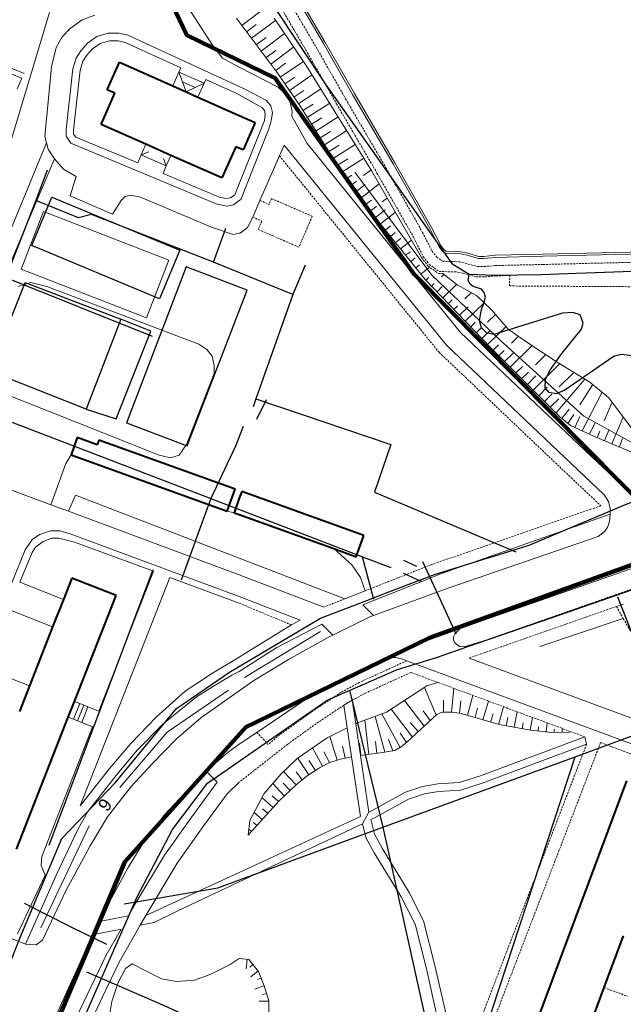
# Model space of a CAD drawing. Extents: x 13 to 4138, y -4831 to -1000.
# Tile 47 of 99: x 1946 to 2095, y -3757 to -3513. Entities that reach past the tile are written whole.
import ezdxf
from ezdxf.enums import TextEntityAlignment as Align

# ---------------------------------------------------------------- set-up
doc = ezdxf.new("R2010")
doc.units = 0
doc.header["$MEASUREMENT"] = 0
doc.linetypes.add('DASHED', pattern=[0.75, 0.5, -0.25])
for name, color, linetype in [('11', 7, 'CONTINUOUS'), ('24', 7, 'CONTINUOUS'), ('30', 7, 'CONTINUOUS'), ('32', 7, 'CONTINUOUS'), ('37', 7, 'CONTINUOUS'), ('40', 7, 'CONTINUOUS'), ('42', 7, 'CONTINUOUS'), ('6', 7, 'CONTINUOUS'), ('7', 7, 'CONTINUOUS'), ('ВОРКАУТ_ФИТНЕС', 1, 'CONTINUOUS'), ('границы команд_1', 10, 'CONTINUOUS'), ('ДЕТСКИЕ_ПЛОЩАДКИ', 6, 'CONTINUOUS'), ('ЛЕСТНИЦЫ', 6, 'CONTINUOUS'), ('ПЕШЕХОДНЫЕ_ДОРОЖКИ', 3, 'CONTINUOUS'), ('ПЕШЕХОДНЫЕ_ПЕРЕХОДЫ', 1, 'CONTINUOUS'), ('СПОРТИВНЫЕ_ПЛОЩАДКИ', 3, 'CONTINUOUS'), ('ТРОПЫ', 32, 'CONTINUOUS'), ('ТРОТУАРЫ', 7, 'CONTINUOUS')]:
    doc.layers.add(name, color=color, linetype=linetype)
doc.styles.get("Standard").update_dxf_attribs({"font": 'txt', "height": 0.2})

msp = doc.modelspace()

# ---------------------------------------------------------------- linework, layer by layer
at = {"layer": '11', "color": 253, "linetype": 'Continuous', "lineweight": 0}
for p, q in [((1943.25, -3543.93), (1953.02, -3511.47)), ((1945.96, -3575.11), (1951.51, -3560.82)), ((1951.51, -3560.82), (1982.57, -3572.89)), ((1982.57, -3572.89), (1977.02, -3587.18)), ((1977.02, -3587.18), (1945.96, -3575.11)), ((1945.21, -3579.39), (1948.36, -3578.39)), ((1948.36, -3578.39), (1952.34, -3579.41)), ((1952.34, -3579.41), (1989.95, -3593.66)), ((1989.95, -3593.66), (1991.93, -3594.99)), ((1991.93, -3594.99), (1993.26, -3596.65)), ((1993.26, -3596.65), (1993.76, -3598.97)), ((1993.76, -3598.97), (1993.76, -3600.96)), ((1993.76, -3600.96), (1986.96, -3618.51)), ((1980.17, -3621.16), (1938.91, -3604.75)), ((1986.96, -3618.51), (1985.14, -3621.16)), ((1982.99, -3621.83), (1980.17, -3621.16)), ((1985.14, -3621.16), (1982.99, -3621.83))]:
    msp.add_line(p, q, dxfattribs=at)
at = {"layer": '24', "color": 253, "linetype": 'Continuous', "lineweight": 0}
for p, q in [((1980.49, -3499.61), (1993.24, -3519.34)), ((1896.3, -3507.69), (1946.1, -3527.81)), ((1964.26, -3512.19), (1961.11, -3513.35)), ((1961.11, -3513.35), (1958.13, -3515.51)), ((1958.13, -3515.51), (1956.14, -3517.5)), ((1967.56, -3516.66), (1964.75, -3517.49)), ((1970.21, -3516.66), (1967.56, -3516.66)), ((1972.37, -3517.15), (1970.21, -3516.66)), ((1956.14, -3517.5), (1954.65, -3520.15)), ((1962.43, -3519.14), (1960.77, -3520.97)), ((1964.75, -3517.49), (1962.43, -3519.14)), ((1965.56, -3519.16), (1963.65, -3520.52)), ((1967.83, -3518.49), (1965.56, -3519.16)), ((1970, -3518.49), (1967.83, -3518.49)), ((1971.77, -3518.9), (1970, -3518.49)), ((1985.53, -3525.22), (1971.77, -3518.9)), ((2000, -3529.85), (1972.37, -3517.15)), ((1993.24, -3519.34), (1995.89, -3522.82)), ((1954.65, -3520.15), (1953.49, -3524.96)), ((1960.77, -3520.97), (1959.61, -3522.79)), ((1963.65, -3520.52), (1962.23, -3522.08)), ((1959.61, -3522.79), (1958.78, -3525.44)), ((1961.29, -3523.57), (1960.59, -3525.82)), ((1962.23, -3522.08), (1961.29, -3523.57)), ((1995.89, -3522.82), (2000, -3525.06)), ((1953.49, -3524.96), (1951.83, -3542.2)), ((1958.78, -3525.44), (1957.13, -3540.53)), ((1960.59, -3525.82), (1958.96, -3540.62)), ((1985.53, -3525.22), (1985.05, -3526.26)), ((2000, -3525.06), (2009.62, -3529.99)), ((1946.1, -3527.81), (1945, -3530.42)), ((1991.75, -3528.08), (1991.31, -3529.03)), ((1999.23, -3531.51), (1991.75, -3528.08)), ((1999.23, -3531.51), (2000, -3531.93)), ((2000, -3529.85), (2001.36, -3530.54)), ((2001.36, -3530.54), (2006.72, -3533.27)), ((2009.62, -3529.99), (2011.37, -3531.67)), ((2011.37, -3531.67), (2012.6, -3533.73)), ((2000, -3531.93), (2005.62, -3535.01)), ((2006.72, -3533.27), (2007.82, -3534.63)), ((2012.6, -3533.73), (2013.12, -3536.06)), ((2005.62, -3535.01), (2006.24, -3535.77)), ((2006.24, -3535.77), (2006.46, -3536.69)), ((2007.82, -3534.63), (2008.2, -3536.24)), ((2008.2, -3536.24), (2007.94, -3538.31)), ((2013.12, -3536.06), (2013.05, -3537.15)), ((2000, -3553.93), (2006.26, -3538.3)), ((2006.46, -3536.69), (2006.26, -3538.3)), ((2007.94, -3538.31), (2007.36, -3540.31)), ((2013.05, -3537.15), (2016.85, -3543.97)), ((1957.13, -3540.53), (1957.13, -3542.18)), ((1958.96, -3540.62), (1958.96, -3541.61)), ((2007.36, -3540.31), (2001.93, -3553.88)), ((1952.24, -3543.78), (1939.99, -3573.44)), ((1951.83, -3542.2), (1952.24, -3543.78)), ((1952.24, -3543.78), (1952.66, -3545.35)), ((1957.13, -3542.18), (1958.29, -3543.84)), ((1958.29, -3543.84), (1994.28, -3558.88)), ((1958.96, -3541.61), (1959.48, -3542.35)), ((1959.48, -3542.35), (1974.87, -3548.78)), ((1952.66, -3545.35), (1954.23, -3547.79)), ((2011.1, -3544.35), (2009.95, -3546.99)), ((2011.1, -3544.35), (2051.38, -3593.94)), ((2016.85, -3543.97), (2054.84, -3590.74)), ((1954.23, -3547.79), (1941.12, -3578.83)), ((1954.23, -3547.79), (1956.47, -3550.32)), ((1974.87, -3548.78), (1975.72, -3546.75)), ((2009.95, -3546.99), (2005.12, -3558.06)), ((1956.47, -3550.32), (1959.62, -3552.15)), ((1981.14, -3551.4), (1981.93, -3549.51)), ((1959.62, -3552.15), (1958.13, -3556.95)), ((1981.14, -3551.4), (1995.25, -3557.3)), ((1998.91, -3556.65), (2000, -3553.93)), ((2000.41, -3557.8), (2001.93, -3553.88)), ((1958.13, -3556.95), (1968.56, -3561.43)), ((1968.56, -3561.43), (1970.72, -3558.11)), ((1970.72, -3558.11), (1971.71, -3557.12)), ((1971.71, -3557.12), (1973.04, -3556.79)), ((1973.04, -3556.79), (1975.52, -3557.28)), ((1975.52, -3557.28), (1993.13, -3564.67)), ((1995.25, -3557.3), (1996.9, -3557.62)), ((1996.9, -3557.62), (1997.86, -3557.44)), ((1997.86, -3557.44), (1998.91, -3556.65)), ((1998.61, -3559.15), (2000, -3558.1)), ((2000, -3558.1), (2000.41, -3557.8)), ((2005.12, -3558.06), (2003.33, -3562.18)), ((1994.28, -3558.88), (1996.89, -3559.47)), ((1996.89, -3559.47), (1998.61, -3559.15)), ((2002.04, -3564.8), (2003.33, -3562.18)), ((1993.13, -3564.67), (1998.52, -3566.47)), ((2000.24, -3566.16), (2002.04, -3564.8)), ((1998.52, -3566.47), (2000, -3566.2)), ((2000, -3566.2), (2000.24, -3566.16)), ((2054.84, -3590.74), (2087.24, -3621.5)), ((2051.38, -3593.94), (2084, -3624.92)), ((1953.35, -3633.43), (1913.43, -3618.6)), ((1957.01, -3623.22), (1958.32, -3621.09)), ((2087.24, -3621.5), (2097.32, -3631.01)), ((1957.01, -3623.22), (1953.35, -3633.43)), ((2164.88, -3625.51), (2055.37, -3663.88)), ((2084, -3624.92), (2090.42, -3630.97)), ((1957.66, -3635.04), (1959.41, -3631.04)), ((1959.41, -3631.04), (2000, -3646.68)), ((2090.42, -3630.97), (2091.5, -3632.64)), ((1957.66, -3635.04), (1953.35, -3633.43)), ((2091.5, -3632.64), (2091.85, -3634.35)), ((2000, -3650.77), (1957.66, -3635.04)), ((1997.01, -3635.01), (1998.71, -3635.44)), ((2091.91, -3635.82), (2050.35, -3650.38)), ((2091.91, -3635.82), (2091.76, -3637.58)), ((2091.85, -3634.35), (2091.91, -3635.82)), ((2091.76, -3637.58), (2091.24, -3639.06)), ((1948.76, -3641.96), (1950.57, -3640.84)), ((1950.57, -3640.84), (1953.22, -3639.87)), ((1953.22, -3639.87), (1955.59, -3639.87)), ((1955.59, -3639.87), (1958.09, -3640.62)), ((2000, -3656.2), (1958.09, -3640.62)), ((2088.92, -3641.28), (2051.53, -3654.18)), ((2090.43, -3640.19), (2088.92, -3641.28)), ((2091.24, -3639.06), (2090.43, -3640.19)), ((1947, -3644.61), (1948.76, -3641.96)), ((1949.54, -3643.99), (1951.39, -3642.52)), ((1951.39, -3642.52), (1953.55, -3641.73)), ((1953.55, -3641.73), (1955.32, -3641.73)), ((1955.32, -3641.73), (1959.22, -3642.68)), ((1978.72, -3649.93), (1959.22, -3642.68)), ((1947, -3644.61), (1917.46, -3716.71)), ((1948.68, -3645.3), (1945.66, -3652.65)), ((1948.68, -3645.3), (1949.54, -3643.99)), ((2023.4, -3644.31), (2027.88, -3648.33)), ((2000, -3646.68), (2026.15, -3656.75)), ((2027.88, -3648.33), (2030.02, -3651.44)), ((1978.72, -3649.93), (1965.18, -3684.54)), ((2000, -3650.77), (2020.94, -3658.82)), ((2050.35, -3650.38), (2030.63, -3658.25)), ((1956.44, -3656.88), (1945.66, -3652.65)), ((1982.77, -3651.43), (1960.62, -3708)), ((2000, -3657.84), (1982.77, -3651.43)), ((2030.02, -3651.44), (2031.18, -3654.77)), ((2026.15, -3656.75), (2031.18, -3654.77)), ((2051.53, -3654.18), (2033.24, -3660.89)), ((2000, -3656.2), (2015.06, -3662.07)), ((2030.63, -3658.25), (2033.24, -3660.89)), ((1953.77, -3663.68), (1942.89, -3659.41)), ((2033.24, -3660.89), (2032.39, -3661.2)), ((2001.57, -3670.24), (2012.94, -3663.22)), ((2020.49, -3663.04), (2009.34, -3668.8)), ((2015.06, -3662.07), (2012.94, -3663.22)), ((2020.49, -3663.04), (2023.15, -3665.74)), ((2032.39, -3661.2), (2023.15, -3665.74)), ((2023.15, -3665.74), (2022.42, -3666.1)), ((2053.47, -3665.33), (2053.06, -3666.19)), ((2054.74, -3664.14), (2053.47, -3665.33)), ((2055.37, -3663.88), (2054.74, -3664.14)), ((2022.42, -3666.1), (2012.18, -3671.76)), ((2053.06, -3666.19), (2053.06, -3667.01)), ((2053.06, -3667.01), (2053.51, -3667.74)), ((2053.51, -3667.74), (2054.57, -3668.52)), ((2055.72, -3668.68), (2061.35, -3666.91)), ((2009.34, -3668.8), (2000, -3674.79)), ((2000, -3671.18), (2001.57, -3670.24)), ((2054.57, -3668.52), (2055.72, -3668.68)), ((1993.36, -3675.14), (2000, -3671.18)), ((2012.18, -3671.76), (2003.64, -3676.96)), ((2037.27, -3671.26), (2028.09, -3675.62)), ((2038.81, -3671.32), (2037.27, -3671.26)), ((2040.42, -3671.7), (2038.81, -3671.32)), ((2040.42, -3671.7), (2041.51, -3672.1)), ((2041.51, -3672.1), (2114.93, -3699.26)), ((2056.99, -3671.43), (2112.44, -3691.94)), ((1948.03, -3678.32), (1936.93, -3673.96)), ((1986.6, -3679.66), (1993.36, -3675.14)), ((1998.19, -3675.64), (2000, -3674.79)), ((2028.09, -3675.62), (2016.16, -3681.88)), ((1994.06, -3678.17), (1998.19, -3675.64)), ((2003.64, -3676.96), (2000, -3679.54)), ((1979.51, -3685.99), (1986.6, -3679.66)), ((1989.39, -3681.05), (1994.06, -3678.17)), ((2000, -3679.54), (1990.52, -3686.25)), ((1981.05, -3687.76), (1989.39, -3681.05)), ((2016.16, -3681.88), (2004.34, -3689.85)), ((2025.89, -3683.13), (2027.98, -3681.89)), ((2027.98, -3681.89), (2028.85, -3687.68)), ((1965.18, -3684.54), (1962.52, -3683.5)), ((2025.89, -3683.13), (2026.73, -3688.73)), ((1963.65, -3688.43), (1960.99, -3687.39)), ((1973.1, -3692.55), (1979.51, -3685.99)), ((1974.83, -3694.12), (1981.05, -3687.76)), ((1990.52, -3686.25), (1984.38, -3691.55)), ((2028.85, -3687.68), (2030.02, -3695.53)), ((1963.65, -3688.43), (1953.31, -3714.85)), ((2004.34, -3689.85), (2000, -3692.79)), ((2026.73, -3688.73), (2027.8, -3695.88)), ((1967.94, -3698.69), (1973.1, -3692.55)), ((1984.38, -3691.55), (1978.53, -3697.55)), ((2059.78, -3700.57), (2085.61, -3690.93)), ((2085.61, -3690.93), (2086.05, -3692.77)), ((1969.75, -3700.16), (1974.83, -3694.12)), ((1997.24, -3694.77), (1991.82, -3699.45)), ((2000, -3692.79), (1997.24, -3694.77)), ((2060.4, -3702.35), (2086.05, -3692.77)), ((1978.53, -3697.55), (1973.24, -3703.25)), ((2027.8, -3695.88), (2030.01, -3710.68)), ((2030.02, -3695.53), (2032.13, -3709.59)), ((1960.62, -3708), (1967.94, -3698.69)), ((1991.82, -3699.45), (1986.38, -3705.02)), ((1991.82, -3699.45), (1994.5, -3702.2)), ((1962.46, -3709.44), (1969.75, -3700.16)), ((1994.5, -3702.2), (1988.22, -3710.72)), ((2000, -3702.18), (1996.99, -3705.02)), ((2049.17, -3702.61), (2054.47, -3702.29)), ((2054.47, -3702.29), (2059.78, -3700.57)), ((2054.82, -3704.16), (2060.4, -3702.35)), ((1973.24, -3703.25), (1967.39, -3710.78)), ((2032.95, -3709.17), (2041.22, -3704.64)), ((2041.22, -3704.64), (2045.43, -3703.23)), ((2045.43, -3703.23), (2049.17, -3702.61)), ((2045.88, -3705.06), (2049.38, -3704.48)), ((2049.38, -3704.48), (2054.82, -3704.16)), ((1986.38, -3705.02), (1981.51, -3710.27)), ((1996.99, -3705.02), (1991.2, -3712.87)), ((2033.83, -3710.83), (2041.97, -3706.37)), ((2041.97, -3706.37), (2045.88, -3705.06)), ((1962.46, -3709.44), (1960, -3713.86)), ((2030.57, -3712.5), (2032.13, -3709.59)), ((2032.13, -3709.59), (2032.95, -3709.17)), ((1967.39, -3710.78), (1963.07, -3717.9)), ((1981.51, -3710.27), (1976.33, -3716.94)), ((1988.22, -3710.72), (1981.52, -3720.21)), ((2000, -3724.51), (2030.01, -3710.68)), ((2032.63, -3711.45), (2033.83, -3710.83)), ((2032.63, -3711.45), (2033.51, -3715.08)), ((1960, -3713.86), (1954.7, -3725.02)), ((1991.2, -3712.87), (1984.61, -3722.22)), ((2000, -3726.86), (2030.57, -3712.5)), ((2030.57, -3712.5), (2031.39, -3715.9)), ((1953.31, -3714.85), (1951.08, -3720.57)), ((1976.33, -3716.94), (1972.46, -3723.3)), ((2031.39, -3715.9), (2033.42, -3719.65)), ((2033.51, -3715.08), (2035.37, -3718.52)), ((1963.07, -3717.9), (1957.1, -3728.88)), ((2035.37, -3718.52), (2042.09, -3729.49)), ((1951.08, -3720.57), (1950.94, -3722.8)), ((1981.52, -3720.21), (1974.41, -3732.08)), ((2033.42, -3719.65), (2040.12, -3730.59)), ((1950.94, -3722.8), (1951.92, -3725.18)), ((1972.46, -3723.3), (1966.77, -3733.78)), ((1984.61, -3722.22), (1976.83, -3735.2)), ((1951.92, -3725.18), (1945.04, -3739.7)), ((1954.7, -3725.02), (1947.05, -3742.3)), ((1976.83, -3735.2), (2000, -3724.51)), ((1957.1, -3728.88), (1951.23, -3741.33)), ((1984.75, -3734.03), (2000, -3726.86)), ((2040.12, -3730.59), (2043.56, -3737.32)), ((2042.09, -3729.49), (2045.68, -3736.52)), ((1922.23, -3732.26), (1947.05, -3742.3)), ((1966.77, -3733.78), (1965.4, -3736.68)), ((1974.41, -3732.08), (1972.59, -3735.27)), ((1978.89, -3736.96), (1984.75, -3734.03)), ((1965.4, -3736.68), (1972.59, -3735.27)), ((1975.48, -3737.63), (1976.83, -3735.2)), ((2045.68, -3736.52), (2048.56, -3747.89)), ((1965.4, -3736.68), (1963.88, -3739.91)), ((1963.88, -3739.91), (1970.72, -3738.57)), ((1970.72, -3738.57), (1967.02, -3745.06)), ((1975.48, -3737.63), (1970.28, -3746.77)), ((1975.48, -3737.63), (1978.89, -3736.96)), ((2043.56, -3737.32), (2046.36, -3748.42)), ((1949.7, -3742.44), (1951.23, -3741.33)), ((1963.88, -3739.91), (1961.04, -3745.95)), ((1947.05, -3742.3), (1949.7, -3742.44)), ((1954.28, -3760.59), (1961.04, -3745.95)), ((1967.02, -3745.06), (1957.99, -3763.78)), ((1970.28, -3746.77), (1966.13, -3755.36)), ((2046.36, -3748.42), (2053.21, -3778.65)), ((2048.56, -3747.89), (2054.65, -3774.8)), ((1966.13, -3755.36), (1961.34, -3765.61))]:
    msp.add_line(p, q, dxfattribs=at)
at = {"layer": '24', "color": 253, "linetype": 'DASHED', "lineweight": 0}
for p, q in [((2009.6, -3509.04), (2016.9, -3521.49)), ((2011.82, -3507.78), (2019.11, -3520.21)), ((2016.9, -3521.49), (2024.12, -3534.14)), ((2019.11, -3520.21), (2026.33, -3532.87)), ((2024.12, -3534.14), (2034.12, -3551.27)), ((2026.33, -3532.87), (2036.34, -3550)), ((2009.95, -3546.99), (2049.5, -3595.68)), ((2036.34, -3550), (2045.41, -3565.97)), ((2034.12, -3551.27), (2043.16, -3567.18)), ((2005.12, -3558.06), (2007.37, -3559.04)), ((2007.99, -3557.6), (2007.37, -3559.04)), ((2007.99, -3557.6), (2018.09, -3561.99)), ((2003.33, -3562.18), (2005.58, -3563.16)), ((2005.58, -3563.16), (2004.67, -3565.25)), ((2018.09, -3561.99), (2014.76, -3569.64)), ((2004.67, -3565.25), (2014.76, -3569.64)), ((2043.16, -3567.18), (2045.58, -3571.95)), ((2045.41, -3565.97), (2047.75, -3570.58)), ((2047.75, -3570.58), (2048.89, -3572.07)), ((2045.58, -3571.95), (2047.09, -3573.92)), ((2048.89, -3572.07), (2050.35, -3573.13)), ((2050.35, -3573.13), (2053.43, -3573.22)), ((2075.22, -3573.93), (2118.33, -3572.88)), ((2047.09, -3573.92), (2049.49, -3575.66)), ((2053.43, -3573.22), (2054.53, -3573.27)), ((2054.53, -3573.27), (2056, -3573.61)), ((2056, -3573.61), (2059.02, -3574.45)), ((2059.02, -3574.45), (2060.69, -3574.45)), ((2060.69, -3574.45), (2063.51, -3574.19)), ((2063.51, -3574.19), (2075.22, -3573.93)), ((2049.49, -3575.66), (2053.33, -3575.76)), ((2053.33, -3575.76), (2054.17, -3575.81)), ((2054.17, -3575.81), (2055.37, -3576.08)), ((2055.37, -3576.08), (2058.67, -3577)), ((2058.67, -3577), (2060.81, -3577)), ((2060.81, -3577), (2063.66, -3576.74)), ((2063.66, -3576.74), (2067, -3576.66)), ((2066.98, -3579.25), (2067, -3576.66)), ((2066.98, -3579.25), (2099.65, -3579.45)), ((2049.5, -3595.68), (2082.24, -3626.78)), ((2082.24, -3626.78), (2089.58, -3633.7)), ((2166.51, -3630.06), (2061.35, -3666.91)), ((2089.58, -3633.7), (2087.06, -3634.57)), ((2087.06, -3634.57), (2047.62, -3648.28)), ((2047.62, -3648.28), (2031.18, -3654.77)), ((2000, -3657.84), (2012.94, -3663.22)), ((2026.15, -3656.75), (2020.94, -3658.82)), ((2095.16, -3658.05), (2093.44, -3658.65)), ((2093.44, -3658.65), (2056.99, -3671.43)), ((2093.44, -3658.65), (2095.13, -3661.62)), ((2095.13, -3661.62), (2112.44, -3691.94)), ((2041.51, -3672.1), (2029.7, -3677.48)), ((2042.52, -3674.98), (2031.07, -3680.21)), ((2042.52, -3674.98), (2049.22, -3677.46)), ((2029.7, -3677.48), (2025.2, -3679.93)), ((2049.22, -3677.46), (2085.61, -3690.93)), ((2025.2, -3679.93), (2017.92, -3684.76)), ((2031.07, -3680.21), (2027.98, -3681.89)), ((2017.92, -3684.76), (2010.06, -3690.4)), ((2025.89, -3683.13), (2019.65, -3687.26)), ((2019.65, -3687.26), (2011.93, -3692.81)), ((2004.34, -3689.85), (2007.19, -3692.81)), ((2010.06, -3690.4), (2007.19, -3692.81)), ((2089.52, -3692.37), (2064.97, -3756.1)), ((2089.52, -3692.37), (2118.05, -3702.93)), ((2011.93, -3692.81), (2000, -3702.18)), ((2086.05, -3692.77), (2062.07, -3755)), ((2090.44, -3753.06), (2096.15, -3755.19)), ((2062.07, -3755), (2054.65, -3774.8)), ((2064.97, -3756.1), (2056.41, -3778.93))]:
    msp.add_line(p, q, dxfattribs=at)
at = {"layer": '30', "color": 253, "linetype": 'Continuous', "lineweight": 0}
for p, q in [((2021.3, -3518.95), (2014.01, -3506.53)), ((2028.52, -3531.6), (2021.3, -3518.95)), ((2038.52, -3548.74), (2028.52, -3531.6)), ((2047.63, -3564.78), (2038.52, -3548.74)), ((2049.9, -3569.23), (2047.63, -3564.78)), ((2050.67, -3570.24), (2049.9, -3569.23)), ((2051.2, -3570.63), (2050.67, -3570.24)), ((2053.52, -3570.69), (2051.2, -3570.63)), ((2054.88, -3570.76), (2053.52, -3570.69)), ((2118.35, -3570.36), (2075.16, -3571.4)), ((2056.62, -3571.16), (2054.88, -3570.76)), ((2059.36, -3571.92), (2056.62, -3571.16)), ((2060.57, -3571.92), (2059.36, -3571.92)), ((2063.37, -3571.66), (2060.57, -3571.92)), ((2075.16, -3571.4), (2063.37, -3571.66))]:
    msp.add_line(p, q, dxfattribs=at)
at = {"layer": '32', "color": 253, "linetype": 'Continuous', "lineweight": 0}
for p, q in [((2013.58, -3506.78), (2020.87, -3519.2)), ((2020.87, -3519.2), (2028.08, -3531.85)), ((2028.08, -3531.85), (2038.09, -3548.99)), ((2038.09, -3548.99), (2047.19, -3565.01)), ((2047.19, -3565.01), (2049.47, -3569.5)), ((2049.47, -3569.5), (2050.32, -3570.6)), ((2050.32, -3570.6), (2051.03, -3571.12)), ((2051.03, -3571.12), (2053.51, -3571.19)), ((2053.51, -3571.19), (2054.81, -3571.25)), ((2054.81, -3571.25), (2056.5, -3571.64)), ((2056.5, -3571.64), (2059.3, -3572.42)), ((2059.3, -3572.42), (2060.6, -3572.42)), ((2060.6, -3572.42), (2063.39, -3572.16)), ((2063.39, -3572.16), (2075.17, -3571.9)), ((2075.17, -3571.9), (2118.35, -3570.86))]:
    msp.add_line(p, q, dxfattribs=at)
at = {"layer": '37', "color": 253, "linetype": 'Continuous', "lineweight": 0}
for p, q in [((1946.74, -3526.64), (1907.16, -3510.4)), ((2006.82, -3510.05), (2000.63, -3514.69)), ((2000, -3513.85), (1999.31, -3512.92)), ((2009.13, -3526.03), (2000, -3513.85)), ((2004.23, -3514.49), (2001.83, -3516.29)), ((2008.95, -3513.46), (2003.03, -3517.89)), ((2008.61, -3512.92), (2016.6, -3524.64)), ((2011.22, -3516.75), (2005.43, -3521.09)), ((2006.63, -3517.69), (2004.23, -3519.49)), ((2009.03, -3520.89), (2006.63, -3522.69)), ((2013.48, -3520.06), (2007.83, -3524.29)), ((2011.43, -3524.09), (2009.03, -3525.89)), ((2015.9, -3523.61), (2010.16, -3527.54)), ((2014.97, -3534.56), (2009.13, -3526.03)), ((2016.6, -3524.64), (2032.85, -3550.8)), ((2013.77, -3527.49), (2011.29, -3529.19)), ((2018.06, -3526.98), (2012.42, -3530.84)), ((2016.03, -3530.79), (2013.56, -3532.49)), ((2020.17, -3530.38), (2014.68, -3534.14)), ((2022.4, -3533.98), (2016.84, -3537.51)), ((2026.99, -3553.52), (2014.97, -3534.56)), ((2018.31, -3534.21), (2015.77, -3535.82)), ((2020.45, -3537.59), (2017.91, -3539.2)), ((2024.51, -3537.38), (2018.98, -3540.89)), ((2022.59, -3540.97), (2020.06, -3542.57)), ((2026.62, -3540.78), (2021.13, -3544.26)), ((2024.73, -3544.35), (2022.2, -3545.95)), ((2028.73, -3544.18), (2023.27, -3547.64)), ((2026.87, -3547.72), (2024.34, -3549.33)), ((2030.84, -3547.58), (2025.41, -3551.02)), ((2032.64, -3550.47), (2030.82, -3551.87)), ((2032.85, -3550.8), (2038.63, -3560.9)), ((2027.93, -3551.79), (2026.48, -3552.71)), ((2035.18, -3564.1), (2026.99, -3553.52)), ((2029.03, -3553.26), (2027.63, -3554.34)), ((2031.23, -3554.09), (2028.86, -3555.92)), ((2034.66, -3553.96), (2030.08, -3557.51)), ((2032.75, -3557.96), (2031.3, -3559.09)), ((2036.67, -3557.47), (2035.4, -3558.44)), ((2033.98, -3559.55), (2032.53, -3560.67)), ((2036.12, -3560.41), (2033.75, -3562.25)), ((2038.67, -3560.97), (2034.97, -3563.83)), ((2038.63, -3560.9), (2045.15, -3572.2)), ((2046.03, -3577.64), (2035.18, -3564.1)), ((2037.5, -3564.38), (2036.22, -3565.4)), ((2038.65, -3566.01), (2037.47, -3566.96)), ((2040.06, -3567.47), (2038.72, -3568.52)), ((2042.68, -3567.91), (2039.97, -3570.08)), ((2042.39, -3570.78), (2041.22, -3571.64)), ((2043.57, -3572.32), (2042.47, -3573.2)), ((2044.68, -3573.98), (2043.72, -3574.76)), ((2047.15, -3574.58), (2044.97, -3576.33)), ((2054.06, -3585.95), (2046.03, -3577.64)), ((2046.91, -3577.15), (2046.24, -3577.87)), ((2050.67, -3576.37), (2050.07, -3576.95)), ((2050.44, -3576.19), (2054, -3579.01)), ((2048.3, -3578.66), (2047.63, -3579.3)), ((2050.28, -3579.4), (2049.02, -3580.74)), ((2053.83, -3578.88), (2050.41, -3582.18)), ((2054, -3579.01), (2058.8, -3581.59)), ((2052.74, -3582.71), (2051.8, -3583.62)), ((2057.5, -3580.89), (2055.88, -3582.46)), ((2058.8, -3581.59), (2062.45, -3585.14)), ((2054.04, -3584.24), (2053.2, -3585.06)), ((2056.75, -3584.42), (2054.58, -3586.5)), ((2060.68, -3583.42), (2055.97, -3587.94)), ((2062.45, -3585.14), (2066.63, -3589.94)), ((2062.27, -3594.52), (2054.06, -3585.95)), ((2063.46, -3586.3), (2061.48, -3588.2)), ((2058.48, -3588.3), (2057.35, -3589.38)), ((2059.87, -3589.74), (2058.73, -3590.83)), ((2062.28, -3590.2), (2060.12, -3592.27)), ((2066.09, -3589.32), (2061.5, -3593.72)), ((2066.63, -3589.94), (2071.52, -3593.31)), ((2069.19, -3591.7), (2067.45, -3593.44)), ((2079.4, -3611.71), (2062.27, -3594.52)), ((2064.24, -3593.81), (2062.9, -3595.15)), ((2072.55, -3594), (2067.13, -3599.4)), ((2071.52, -3593.31), (2078.72, -3598.11)), ((2065.65, -3595.23), (2064.31, -3596.56)), ((2067.85, -3595.86), (2065.72, -3597.98)), ((2075.95, -3596.26), (2073.39, -3598.8)), ((2070.21, -3599.16), (2068.55, -3600.81)), ((2079.37, -3598.5), (2072.78, -3605.06)), ((2078.72, -3598.11), (2086.88, -3603.07)), ((2071.62, -3600.57), (2069.96, -3602.23)), ((2073.49, -3601.53), (2071.37, -3603.65)), ((2085.64, -3602.31), (2078.43, -3610.73)), ((2082.69, -3600.84), (2079.29, -3604.22)), ((2076.32, -3604.36), (2074.19, -3606.48)), ((2087.56, -3603.63), (2084.36, -3608.71)), ((2086.88, -3603.07), (2091.59, -3606.97)), ((2077.47, -3606.03), (2075.61, -3607.9)), ((2079.14, -3607.2), (2077.02, -3609.31)), ((2089.87, -3605.55), (2084.99, -3615.16)), ((2091.59, -3606.97), (2097.91, -3615.5)), ((2081.77, -3609.76), (2079.89, -3612.09)), ((2092.35, -3608), (2090.38, -3612.68)), ((2082.04, -3613.83), (2079.4, -3611.71)), ((2082.85, -3611.11), (2081.44, -3613.35)), ((2084.4, -3611.6), (2083.17, -3614.34)), ((2095.12, -3611.74), (2092.32, -3618.35)), ((2088.2, -3616.61), (2082.04, -3613.83)), ((2088.05, -3613.25), (2086.81, -3615.98)), ((2101.53, -3622.24), (2088.2, -3616.61)), ((2089.3, -3615.22), (2088.64, -3616.8)), ((2091.65, -3614.81), (2090.48, -3617.57)), ((2094.97, -3617.03), (2094.17, -3619.13)), ((2095.13, -3661.62), (2074.44, -3668.54)), ((2046.5, -3678.29), (2049.22, -3677.46)), ((2036.46, -3684.84), (2046.5, -3678.29)), ((2045.87, -3678.7), (2048.79, -3685.59)), ((2053.17, -3678.92), (2052.6, -3684.86)), ((2040.95, -3681.91), (2045.83, -3688.28)), ((2050.6, -3681.84), (2050.6, -3684.84)), ((2054.88, -3682.06), (2054.59, -3685.05)), ((2057.9, -3680.67), (2056.51, -3685.58)), ((2061.74, -3682.09), (2060.36, -3686.7)), ((2029.27, -3687.47), (2036.46, -3684.84)), ((2035.32, -3685.25), (2039.87, -3693.6)), ((2037.61, -3684.09), (2042.88, -3690.98)), ((2045.55, -3684.53), (2047.31, -3686.93)), ((2050.26, -3684.84), (2048.98, -3685.41)), ((2052.47, -3684.84), (2050.26, -3684.84)), ((2054.68, -3685.06), (2052.47, -3684.84)), ((2058.45, -3686.12), (2054.68, -3685.06)), ((2059.05, -3683.87), (2058.44, -3686.12)), ((2062.87, -3685.24), (2062.27, -3687.27)), ((2065.5, -3683.48), (2064.19, -3687.85)), ((2068.81, -3684.71), (2068.12, -3688.58)), ((2028.85, -3687.68), (2029.27, -3687.47)), ((2031.11, -3686.79), (2032.12, -3695.28)), ((2033.64, -3685.87), (2036.08, -3694.74)), ((2048.98, -3685.41), (2041.57, -3692.17)), ((2042.33, -3687.41), (2044.35, -3689.63)), ((2064.36, -3687.9), (2058.45, -3686.12)), ((2066.55, -3686.11), (2066.15, -3688.22)), ((2070.35, -3687.45), (2070.09, -3688.93)), ((2072.62, -3686.12), (2072.05, -3689.28)), ((2076.28, -3687.47), (2076.03, -3689.74)), ((2021.74, -3691.22), (2026.73, -3688.73)), ((2039.84, -3690.02), (2041.4, -3692.32)), ((2072.26, -3689.32), (2064.36, -3687.9)), ((2077.39, -3689.89), (2072.26, -3689.32)), ((2074.17, -3688.5), (2074.04, -3689.52)), ((2082.02, -3689.82), (2077.39, -3689.89)), ((2078, -3689), (2078.02, -3689.88)), ((2080, -3688.85), (2080.02, -3689.85)), ((2014.33, -3696.27), (2021.74, -3691.22)), ((2022.41, -3690.88), (2024.26, -3696.68)), ((2029.78, -3692.53), (2030.13, -3695.51)), ((2033.75, -3692.06), (2034.11, -3695.04)), ((2036.97, -3691.51), (2038.05, -3694.39)), ((2041.57, -3692.17), (2040.15, -3693.45)), ((2018.17, -3693.65), (2020.59, -3698.24)), ((2020.96, -3694.66), (2022.36, -3697.31)), ((2025.61, -3693.26), (2026.2, -3696.2)), ((2034.95, -3694.94), (2030.02, -3695.53)), ((2038.58, -3694.3), (2034.95, -3694.94)), ((2040.15, -3693.45), (2038.58, -3694.3)), ((2010.42, -3700.11), (2014.33, -3696.27)), ((2014.45, -3696.14), (2017.2, -3700.36)), ((2017.24, -3696.76), (2018.88, -3699.27)), ((2022.45, -3697.26), (2019.89, -3698.61)), ((2025.05, -3696.43), (2022.45, -3697.26)), ((2027.8, -3695.89), (2025.05, -3696.43)), ((2010.99, -3699.54), (2014.08, -3702.85)), ((2014.07, -3699.64), (2015.61, -3701.57)), ((2019.89, -3698.61), (2016.61, -3700.75)), ((2006.21, -3704.94), (2010.42, -3700.11)), ((2010.9, -3702.39), (2012.61, -3704.21)), ((2016.61, -3700.75), (2014.12, -3702.81)), ((2008.31, -3702.53), (2011.15, -3705.58)), ((2014.12, -3702.81), (2009.85, -3706.79)), ((2009.85, -3706.79), (2002.23, -3715.33)), ((2002.65, -3711.7), (2006.21, -3704.94)), ((2005.65, -3706.02), (2008.37, -3708.45)), ((2008.15, -3705.55), (2009.7, -3706.96)), ((2003.73, -3709.67), (2005.7, -3711.43)), ((2005.73, -3708.81), (2007.04, -3709.94)), ((2002.23, -3715.33), (2002.65, -3711.7)), ((2003.49, -3712.16), (2004.37, -3712.92)), ((2002.4, -3713.85), (2003.04, -3714.42)), ((1997.75, -3747.33), (2000, -3745.83)), ((2000, -3745.83), (2002.35, -3746.07)), ((2001.74, -3748.42), (2001.99, -3746.03)), ((2002.35, -3746.07), (2004.8, -3749.03)), ((1969.97, -3751.8), (1971.79, -3748.3)), ((1971.79, -3748.3), (1973.46, -3747.19)), ((1973.46, -3747.19), (1976.67, -3748.86)), ((1993, -3749.7), (1997.75, -3747.33)), ((2002.63, -3747.97), (2003.4, -3747.33)), ((1976.67, -3748.86), (1980.71, -3750.85)), ((1980.71, -3750.85), (1984.48, -3751.55)), ((1984.48, -3751.55), (1988.95, -3751.24)), ((1988.95, -3751.24), (1993, -3749.7)), ((2002.83, -3750.4), (2004.67, -3748.87)), ((2004.49, -3751.06), (2005.43, -3750.71)), ((2004.8, -3749.03), (2006.15, -3752.65)), ((1968.43, -3756.54), (1969.97, -3751.8)), ((2003.88, -3753.42), (2006.13, -3752.58)), ((2006.15, -3752.65), (2007.34, -3756.36)), ((2005.79, -3754.79), (2006.74, -3754.49)), ((1967.6, -3761.43), (1968.43, -3756.54)), ((2004.94, -3756.39), (2007.34, -3756.39)), ((2007.34, -3756.36), (2007.34, -3759.82))]:
    msp.add_line(p, q, dxfattribs=at)
at = {"layer": '37', "color": 253, "linetype": 'DASHED', "lineweight": 0}
for p, q in [((2045.15, -3572.2), (2046.73, -3574.28)), ((2046.73, -3574.28), (2049.32, -3576.16)), ((2049.32, -3576.16), (2050.44, -3576.19))]:
    msp.add_line(p, q, dxfattribs=at)
at = {"layer": '40', "color": 253, "linetype": 'Continuous', "lineweight": 0}
for p, q in [((2028.66, -3551.06), (2047.71, -3576.6)), ((2047.71, -3576.6), (2064.76, -3592.72)), ((2064.76, -3592.72), (2085.38, -3611.53)), ((2085.38, -3611.53), (2097.26, -3618.03)), ((2001.34, -3676.28), (2020.09, -3664.88)), ((1982.11, -3689.81), (1997.34, -3679.4)), ((1970.38, -3703.49), (1982.11, -3689.81)), ((1950.83, -3738.26), (1962.84, -3712.98))]:
    msp.add_line(p, q, dxfattribs=at)
at = {"layer": '6', "color": 253, "linetype": 'Continuous', "lineweight": 40}
for p, q in [((1967.29, -3530.63), (1970.3, -3523.85)), ((1970.3, -3523.85), (1983.52, -3529.71)), ((1965.78, -3539.22), (1969.21, -3531.48)), ((1969.21, -3531.48), (1967.29, -3530.63)), ((1983.52, -3529.71), (1986.84, -3531.18)), ((1986.84, -3531.18), (1989.78, -3532.49)), ((1989.78, -3532.49), (2000, -3537.02)), ((2000, -3537.02), (2003.95, -3538.78)), ((2003.95, -3538.78), (2000.94, -3545.56)), ((1976.88, -3544.15), (1965.78, -3539.22)), ((1983.09, -3546.9), (1976.88, -3544.15)), ((1999.12, -3544.75), (1995.68, -3552.49)), ((2000, -3545.14), (1999.12, -3544.75)), ((2000.94, -3545.56), (2000, -3545.14)), ((1995.68, -3552.49), (1983.09, -3546.9)), ((1959.87, -3616.79), (1958.32, -3621.09)), ((1964.82, -3618.57), (1959.87, -3616.79)), ((1965.21, -3617.48), (1964.82, -3618.57)), ((1998.95, -3629.62), (1965.21, -3617.48)), ((1958.32, -3621.09), (1997.01, -3635.01)), ((1997.01, -3635.01), (1998.95, -3629.62)), ((2000.61, -3630.16), (2000, -3631.85)), ((2030.9, -3641.04), (2000.61, -3630.16)), ((2000, -3631.85), (1998.71, -3635.44)), ((1998.71, -3635.44), (2000, -3635.9)), ((2000, -3635.9), (2023.4, -3644.31)), ((2029, -3646.32), (2030.9, -3641.04)), ((2023.4, -3644.31), (2029, -3646.32)), ((1958.49, -3651.65), (1956.44, -3656.88)), ((1969.47, -3655.95), (1958.49, -3651.65)), ((1959.17, -3682.19), (1969.47, -3655.95)), ((1956.44, -3656.88), (1953.77, -3663.68)), ((1953.77, -3663.68), (1948.03, -3678.32)), ((1948.03, -3678.32), (1945.55, -3684.63)), ((1957.65, -3686.08), (1959.17, -3682.19)), ((1944.82, -3718.77), (1957.65, -3686.08)), ((2095.91, -3701.83), (2066.57, -3780.59)), ((2090.44, -3753.06), (2095.22, -3740.23)), ((2087.96, -3759.72), (2090.44, -3753.06))]:
    msp.add_line(p, q, dxfattribs=at)
at = {"layer": '7', "color": 253, "linetype": 'Continuous', "lineweight": 0}
for p, q in [((1983.52, -3529.71), (1985.05, -3526.26)), ((1985.05, -3526.26), (1991.31, -3529.03)), ((1985.05, -3526.26), (1985.94, -3528.72)), ((1985.94, -3528.72), (1989.07, -3530.11)), ((1985.94, -3528.72), (1986.84, -3531.18)), ((1989.07, -3530.11), (1991.31, -3529.03)), ((1989.78, -3532.49), (1991.31, -3529.03)), ((1986.84, -3531.18), (1989.07, -3530.11)), ((1986.84, -3531.18), (1986.84, -3531.18)), ((1976.88, -3544.15), (1975.72, -3546.75)), ((1977.59, -3546.03), (1975.72, -3546.75)), ((1975.72, -3546.75), (1981.93, -3549.51)), ((1981.21, -3547.64), (1981.93, -3549.51)), ((1983.09, -3546.9), (1981.93, -3549.51)), ((1960.47, -3682.69), (1958.94, -3686.58)), ((1959.17, -3682.19), (1960.47, -3682.69)), ((1960.47, -3682.69), (1961.49, -3683.1)), ((1961.49, -3683.1), (1959.96, -3686.99)), ((1962.52, -3683.5), (1960.99, -3687.39)), ((1961.49, -3683.1), (1962.52, -3683.5)), ((1957.65, -3686.08), (1958.94, -3686.58)), ((1958.94, -3686.58), (1959.96, -3686.99)), ((1959.96, -3686.99), (1960.99, -3687.39))]:
    msp.add_line(p, q, dxfattribs=at)
at = {"layer": 'ВОРКАУТ_ФИТНЕС'}
msp.add_lwpolyline([(1962.07, -3609.74), (1969.53, -3612.2), (1978.1, -3590.48), (1970.65, -3587.48)], close=True, dxfattribs=at)
at = {"layer": 'границы команд_1', "color": 6, "lineweight": 100}
msp.add_lwpolyline([(1779.52, -2741.6), (1764.65, -2758.68), (1607.57, -3162.76), (1788.76, -3230.7), (1840.59, -3253.43), (1853.77, -3268.69), (1927.89, -3424.51), (1955.3, -3442.51), (1951.82, -3475.86), (1971.65, -3484.91), (1987.02, -3517.09), (2008.92, -3527.81), (2043.23, -3576.27), (2102.89, -3636.41), (2227.87, -3588.95), (2270.53, -3545.85), (2492.53, -3108.59), (2488.23, -3086.64), (2463.45, -3062.28), (2129.87, -2904.6), (1779.52, -2741.6)], dxfattribs=at)
msp.add_lwpolyline([(2549.39, -3103.47), (2845.92, -3244.29), (2852.4, -3270.42), (2865.73, -3301.42), (2794.37, -3460.89), (2690.12, -3678.56), (2650.09, -3738.61), (2599.39, -3793.21), (2511.64, -3862.05), (2468.8, -3886.08), (2363.19, -3917.93), (2296.64, -3931.84), (2211.4, -3935.44), (2161.36, -3932.1), (1924.35, -3842.83), (1924.12, -3833.84), (1971.62, -3721.93), (2001.65, -3688.57), (2047.16, -3666.41), (2219.84, -3604.16), (2249.92, -3585.92), (2275.62, -3557.22), (2502.08, -3120), (2528.83, -3105.27)], close=True, dxfattribs=at)
at = {"layer": 'ДЕТСКИЕ_ПЛОЩАДКИ'}
msp.add_lwpolyline([(1970.65, -3587.48), (1962.07, -3609.74), (1938.24, -3600.32), (1946.95, -3578.36)], close=True, dxfattribs=at)
at = {"layer": 'ЛЕСТНИЦЫ'}
for points in [[(2006.65, -3607.46), (2004.24, -3612.36)], [(2044.01, -3648.76), (2040.76, -3647.29)]]:
    msp.add_lwpolyline(points, dxfattribs=at)
at = {"layer": 'ПЕШЕХОДНЫЕ_ДОРОЖКИ'}
for points in [[(2227.82, -3524.05), (2222.51, -3519.63), (2215.24, -3516.05), (2185.73, -3503.82), (2153.51, -3490.42), (2129.11, -3479.41), (2050.32, -3446.64), (2047.32, -3447.07), (2043.55, -3447.98), (2041.9, -3449.08), (2030.65, -3456.56), (2023.55, -3463), (2015.59, -3472.35), (2014.76, -3473.33), (2005.58, -3493.36), (2006.03, -3498.27), (2008.55, -3509.99), (2021.43, -3529.46)], [(2021.43, -3529.46), (2052.67, -3573.71), (2056.92, -3576.3), (2063.26, -3576.61), (2074.84, -3576.44), (2083.45, -3576.08), (2099.82, -3575.49), (2105.48, -3575.29), (2114.39, -3574.74), (2128.09, -3575.84), (2131.73, -3576.48), (2147.79, -3579.3), (2151.92, -3580.35), (2171.71, -3583.74), (2194.37, -3582.05), (2221.67, -3572.63), (2228.36, -3566.87), (2233.07, -3558.88), (2234.5, -3547.45), (2233.58, -3542.27), (2232.66, -3537.1), (2227.82, -3524.05)], [(1952.38, -3550.59), (1949.58, -3558.08), (1942.15, -3577.17), (1930.48, -3607.98)], [(1993.59, -3573.35), (1963.39, -3561.55), (1960.18, -3562.38), (1949.58, -3558.08)], [(2013.3, -3581.35), (1993.59, -3573.35), (1996.64, -3564.9)], [(2016.31, -3574.06), (2013.3, -3581.35), (2004.14, -3607.17), (2003.41, -3609.16)], [(1942.15, -3577.17), (1978.4, -3591.65)], [(2097.21, -3596.59), (2094.76, -3596.26), (2092.86, -3596.68), (2080.66, -3605.07), (2078.5, -3605.96), (2076.77, -3605.62), (2075.8, -3604.52), (2075.85, -3602.45), (2076.94, -3600.23), (2079.94, -3595.96), (2084.75, -3589.98), (2085.17, -3588.47), (2084.43, -3586.44), (2082.66, -3585.85), (2080.12, -3585.97), (2063.11, -3591.27), (2061.25, -3590.87), (2059.99, -3589.61), (2059.5, -3587.85), (2059.9, -3585.38), (2060.59, -3583.5), (2061.01, -3581.99), (2060.67, -3580.85), (2059.98, -3580.05), (2057.92, -3579.35), (2057.19, -3578.78), (2056.72, -3577.9), (2056.92, -3576.3)], [(1904.07, -3597.86), (1930.48, -3607.98), (1992.95, -3631.91), (2030.51, -3646.31), (2037.52, -3649)], [(2004.14, -3607.17), (2037.53, -3618.55), (2033.5, -3630.36), (2068.53, -3645.15)], [(2001, -3614.06), (1999.11, -3618.93), (1992.95, -3631.91), (1989.84, -3640.49), (1985.65, -3652.1)], [(2033.37, -3656.91), (2030.51, -3646.31)], [(1978.61, -3649.59), (1952.82, -3717.85)], [(2045.08, -3652.42), (2040.77, -3650.47)], [(2093.74, -3656.28), (2101.69, -3676.55), (2104.05, -3682.56), (2110.59, -3694.26)], [(2027.43, -3679.71), (2035.54, -3713.34), (2052.49, -3789.51)], [(1971.45, -3732.3), (1979.26, -3730.96), (1994.71, -3728.31), (2035.54, -3713.34), (2083.19, -3695.86), (2099.55, -3689.86)], [(2052.49, -3789.51), (2083.19, -3695.86)], [(1946.73, -3732.14), (1958.48, -3738.08), (1967.09, -3742.28)]]:
    msp.add_lwpolyline(points, dxfattribs=at)
at = {"layer": 'ПЕШЕХОДНЫЕ_ПЕРЕХОДЫ'}
msp.add_lwpolyline([(2045.39, -3647.52), (2049.76, -3656.88), (2053.68, -3665.39)], dxfattribs=at)
at = {"layer": 'СПОРТИВНЫЕ_ПЛОЩАДКИ'}
for points in [[(1953.58, -3557.25), (1985.27, -3570.4), (1980.27, -3582.4), (1948.58, -3569.25)], [(1972.07, -3613.13), (1987.13, -3618.89), (2001.95, -3580.31), (1986.89, -3574.55)]]:
    msp.add_lwpolyline(points, close=True, dxfattribs=at)
at = {"layer": 'ТРОПЫ'}
msp.add_lwpolyline([(2052.81, -3784.61), (2001.96, -3767.02), (1981.5, -3757.57), (1962.21, -3749.26)], dxfattribs=at)
at = {"layer": 'ТРОТУАРЫ'}
for points in [[(1936.15, -3764.76), (1945.75, -3740.68), (1949.98, -3730.43), (1956.07, -3716.15), (1969.26, -3702.36), (1984.47, -3683.95), (1997.59, -3674.94), (2020.1, -3661.55), (2031.6, -3657.14), (2036.63, -3655.21), (2048.33, -3650.72), (2061.9, -3646.53), (2062.03, -3646.48), (2071.79, -3643.45), (2095.68, -3633.42), (2110.22, -3627.74), (2155.32, -3611.52), (2214.61, -3588.26), (2232.37, -3578.33), (2246.65, -3566.34), (2256.36, -3554.37), (2270.07, -3534.59), (2280.16, -3517.74), (2294.87, -3488.69)], [(1944.61, -3799.43), (1965.14, -3752.46), (1970.34, -3740.58), (1974.71, -3730.6), (1983.47, -3713.86), (1992.17, -3702.38), (2021.82, -3681.89), (2030.68, -3678.01), (2038.94, -3674.38), (2049.09, -3671.21), (2056.62, -3668.59), (2077.48, -3661.35), (2097, -3654.57), (2136.45, -3642.08), (2187.29, -3620.91), (2228.07, -3602.82), (2244.08, -3591.29), (2259.04, -3578.94), (2287.41, -3546.88), (2294.82, -3533.72), (2298.16, -3527.61), (2302.98, -3519.26), (2306.99, -3510.73)]]:
    msp.add_lwpolyline(points, dxfattribs=at)

# ---------------------------------------------------------------- texts
at = {"layer": '42', "color": 253, "linetype": 'Continuous', "lineweight": 0}
msp.add_text('9', height=3.2, rotation=52.3062, dxfattribs=at).set_placement((1966.73, -3707.77), align=Align.MIDDLE)

doc.saveas('drawing.dxf')
